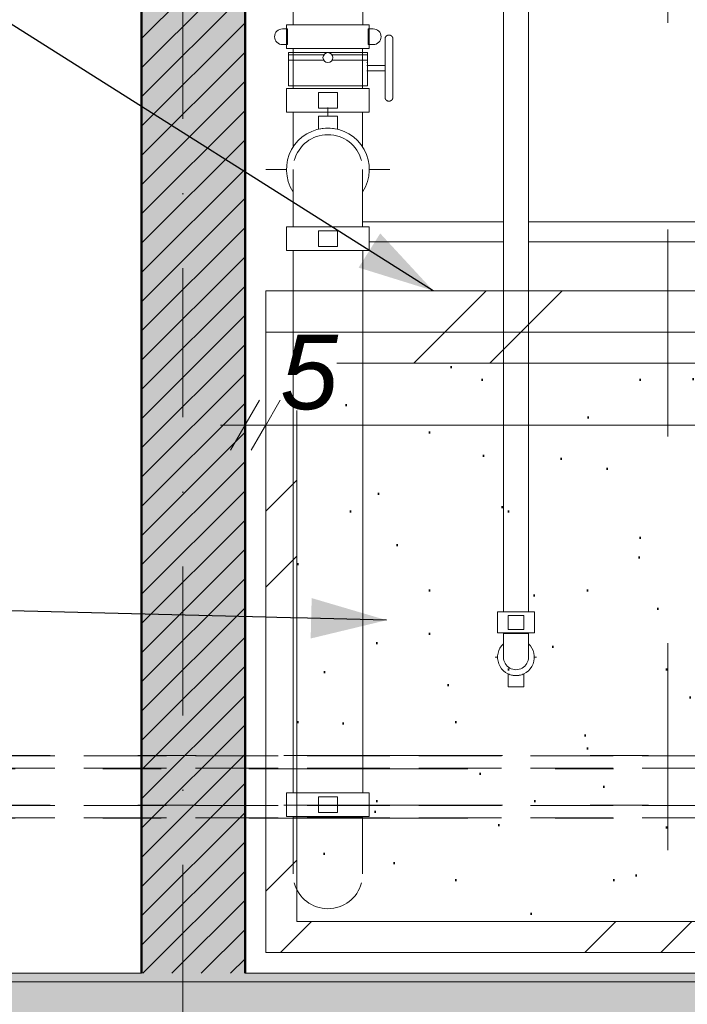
# Model space of a CAD drawing. Header units: centimetres. Extents: x -996 to 7161, y -1849 to 2591.
# Tile 5 of 49: x 1339 to 1501, y -816 to -578. Entities that reach past the tile are written whole.
import ezdxf
from ezdxf.enums import TextEntityAlignment as Align

# ---------------------------------------------------------------- set-up
doc = ezdxf.new("R2010")
doc.units = ezdxf.units.CM
doc.header["$LTSCALE"] = 0.1
doc.header["$MEASUREMENT"] = 0
for name, pattern in [('Krawędzie ukryte', [270, 200, -70]), ('Kropki i Kreski', [720, 360, -180, 0, -180]), ('Przerywana długa', [1000, 500, -500]), ('Przerywana podwójnie', [1093.611073, 529.166651, -211.666656, 141.111112, -211.666656]), ('Wipeout_Contour', [1000, 0, -1000])]:
    doc.linetypes.add(name, pattern=pattern)
for name, color, linetype in [('1_przekroje.K_IR', 7, 'Continuous'), ('2_belki.K_IR', 7, 'Continuous'), ('2_instalacje pompownia.ISTN', 7, 'Continuous'), ('2_stropy.ISTN', 7, 'Continuous'), ('2_stropy.K_IR', 7, 'Continuous'), ('2_słupy.ISTN', 7, 'Continuous'), ('2_ściany wewnętrzne.ISTN', 7, 'Continuous'), ('2_ściany zewnętrzne.ISTN', 7, 'Continuous'), ('3_lądowisko.K_IR', 7, 'Continuous'), ('3_pompownia.K_IR', 7, 'Continuous'), ('4_osie.ISTN', 7, 'Continuous'), ('5_opisy.K_IR', 7, 'Continuous'), ('5_wymiary.K_IR', 7, 'Continuous')]:
    doc.layers.add(name, color=color, linetype=linetype)
doc.styles.add('GENERATED_STYLE_1', font='txt')
doc.styles.add('GENERATED_STYLE_2', font='txt')
doc.dimstyles.new('GENERATED_STYLE__3', dxfattribs={"dimtxt": 18, "dimasz": 9.178744, "dimexe": 0.18, "dimexo": 2, "dimgap": 0.09, "dimtad": 1, "dimtih": 1, "dimtoh": 1, "dimdec": 0, "dimzin": 0, "dimdsep": 46, "dimtxsty": 'GENERATED_STYLE_2', "dimblk": 'ARROWHEAD_2', "dimblk1": 'ARROWHEAD_2', "dimblk2": 'ARROWHEAD_2', "dimcen": 0.09, "dimclrd": 1, "dimclre": 1, "dimclrt": 1, "dimadec": 1, "dimazin": 0, "dimtfac": 1, "dimtdec": 4, "dimtmove": 0, "dimatfit": 3, "dimfxl": 1, "dimtolj": 1, "dimtzin": 0, "dimarcsym": 0})
doc.dimstyles.new('GENERATED_STYLE__5', dxfattribs={"dimtxt": 0.18, "dimasz": 18.24, "dimexe": 0.18, "dimexo": 0.0625, "dimgap": 0.09, "dimtad": 0, "dimtih": 1, "dimtoh": 1, "dimdec": 4, "dimzin": 0, "dimdsep": 46, "dimcen": 0.09, "dimadec": 0, "dimazin": 0, "dimtfac": 1, "dimtdec": 4, "dimtmove": 0, "dimatfit": 3, "dimldrblk": 'ARROWHEAD_5', "dimfxl": 1, "dimtolj": 1, "dimtzin": 0, "dimarcsym": 0})

# ---------------------------------------------------------------- blocks, each defined once
blk = doc.blocks.new('Strop_3_1', base_point=(1398.7, -803.91))
at = {"color": 254, "linetype": 'Wipeout_Contour', "lineweight": 0, "ltscale": 7145.368827}
blk.add_wipeout([(1398.7, -803.91), (1858.7, -803.91), (1858.7, -643.91), (1398.7, -643.91)], dxfattribs=at).dxf.layer = '2_stropy.K_IR'
at = {"layer": '2_stropy.K_IR', "linetype": 'Continuous', "lineweight": 0, "true_color": 0x00c600}
h = blk.add_hatch(dxfattribs=at)
h.set_pattern_fill('Podwójny_szraf_1_4_0001', color=92, style=0, pattern_type=2)
h.set_pattern_definition([(45, (0, 0), (-45.962, 45.962), []), (45, (-9.19, 9.19), (-45.962, 45.962), [])])
h.paths.add_polyline_path([(1398.7, -803.91), (1858.7, -803.91), (1858.7, -643.91), (1398.7, -643.91)])
at = {"layer": '2_stropy.K_IR', "color": 7, "linetype": 'Continuous', "lineweight": 15, "flags": 128}
blk.add_lwpolyline([(1398.7, -803.91), (1858.7, -803.91), (1858.7, -643.91), (1398.7, -643.91)], close=True, dxfattribs=at)
blk = doc.blocks.new('Strop_8_1', base_point=(858.63, 1553.14))
at = {"layer": '2_stropy.ISTN', "color": 252, "linetype": 'Continuous', "lineweight": 15, "flags": 128}
blk.add_lwpolyline([(858.63, 1553.14), (858.63, -810.97), (2478.63, -810.97), (2478.63, -808.91), (3520.64, -808.91), (3522.33, 991.16), (4673.86, 991.16), (4673.86, 1553.14)], close=True, dxfattribs=at)
blk = doc.blocks.new('Strop_9_1', base_point=(1406.2, -796.41))
at = {"color": 254, "linetype": 'Wipeout_Contour', "lineweight": 0, "ltscale": 7132.620133}
blk.add_wipeout([(1406.2, -796.41), (1841.2, -796.41), (1841.2, -661.41), (1406.2, -661.41)], dxfattribs=at).dxf.layer = '3_lądowisko.K_IR'
at = {"layer": '3_lądowisko.K_IR', "linetype": 'Continuous', "lineweight": 50, "true_color": 0x9dceff}
h = blk.add_hatch(dxfattribs=at)
h.set_pattern_fill('Dywan_0001', color=151, style=0, pattern_type=2)
h.set_pattern_definition([(45, (0, 60), (-19.0919, 19.0919), [0, -18, 0, -27]), (110, (60, 60), (25.3717, 9.23454), [0, -13.2, 0, -22.8])])
h.paths.add_polyline_path([(1406.2, -796.41), (1841.2, -796.41), (1841.2, -661.41), (1406.2, -661.41)])
at = {"layer": '3_lądowisko.K_IR', "color": 7, "linetype": 'Continuous', "lineweight": 15, "flags": 128}
blk.add_lwpolyline([(1406.2, -796.41), (1841.2, -796.41), (1841.2, -661.41), (1406.2, -661.41)], close=True, dxfattribs=at)
blk = doc.blocks.new('Ściana_5_1', base_point=(848.63, -808.91))
at = {"layer": '2_ściany zewnętrzne.ISTN', "linetype": 'Continuous', "lineweight": 0}
for points in [[(858.63, -848.91), (1358.63, -848.91), (1358.63, -808.91), (858.63, -808.91)], [(1398.63, -848.91), (1898.63, -848.91), (1898.63, -808.91), (1398.63, -808.91)]]:
    blk.add_hatch(color=252, dxfattribs=at).paths.add_polyline_path(points)
at = {"layer": '2_ściany zewnętrzne.ISTN', "color": 252, "linetype": 'Continuous', "lineweight": 0, "flags": 128}
for points in [[(1358.63, -808.91), (858.63, -808.91)], [(1898.63, -808.91), (1398.63, -808.91)]]:
    blk.add_lwpolyline(points, dxfattribs=at)
blk = doc.blocks.new('Ściana_12_1', base_point=(1393.7, -813.15))
at = {"layer": '2_ściany wewnętrzne.ISTN', "linetype": 'Continuous', "lineweight": 0, "true_color": 0xffaaaa}
blk.add_hatch(color=21, dxfattribs=at).paths.add_polyline_path([(1368.7, -248.91), (1368.7, -808.91), (1393.7, -808.91), (1393.7, -248.91)])
h = blk.add_hatch(dxfattribs=at)
h.set_pattern_fill('Bloczki_ceramiczne_0001', color=21, style=0, pattern_type=2)
h.set_pattern_definition([(45, (0, 0), (-3.535534, 3.535534), [])])
h.paths.add_polyline_path([(1368.7, -248.91), (1368.7, -808.91), (1393.7, -808.91), (1393.7, -248.91)])
at = {"layer": '2_ściany wewnętrzne.ISTN', "color": 8, "linetype": 'Continuous', "lineweight": 50, "flags": 128}
for points in [[(1368.7, -248.91), (1368.7, -808.91)], [(1393.7, -808.91), (1393.7, -248.91)]]:
    blk.add_lwpolyline(points, dxfattribs=at)
blk = doc.blocks.new('Słup_16_1', base_point=(1378.63, -828.91))
at = {"layer": '2_słupy.ISTN', "linetype": 'Continuous', "lineweight": 0}
for points in [[(1358.63, -848.91), (1398.63, -848.91), (1398.63, -808.91), (1393.7, -808.91), (1393.7, -813.15), (1368.7, -813.15), (1368.7, -808.91), (1358.63, -808.91)], [(1368.7, -813.15), (1393.7, -813.15), (1393.7, -808.91), (1368.7, -808.91)]]:
    blk.add_hatch(color=252, dxfattribs=at).paths.add_polyline_path(points)
at = {"layer": '2_słupy.ISTN', "color": 252, "linetype": 'Continuous', "lineweight": 0, "flags": 128}
for points in [[(1368.7, -808.91), (1358.63, -808.91)], [(1398.63, -808.91), (1393.7, -808.91)], [(1358.63, -848.91), (1398.63, -848.91)]]:
    blk.add_lwpolyline(points, dxfattribs=at)
blk = doc.blocks.new('Standardowy znacznik osi[10]_1', base_point=(1378.63, -1423.37))
at = {"layer": '4_osie.ISTN', "color": 252, "linetype": 'Kropki i Kreski', "lineweight": 0}
blk.add_line((1378.63, -1323.37), (1378.63, 2396.64), dxfattribs=at)
at = {"layer": '4_osie.ISTN', "color": 252, "lineweight": 0, "style": 'GENERATED_STYLE_1'}
for tag, p in [('AC_MarkerText_1_1', (1378.63, 2538.64)), ('AC_MarkerText_1_0', (1378.63, -1461.36))]:
    blk.add_attdef(tag, text='', height=35, rotation=360, dxfattribs=at).set_placement(p, align=Align.MIDDLE_CENTER)
blk = doc.blocks.new('Rura 22[14]_1', base_point=(2103.7, -757.85))
at = {"layer": '2_instalacje pompownia.ISTN', "color": 252, "linetype": 'Przerywana podwójnie', "lineweight": 15}
for p, q in [((1293.7, -756.25), (2103.7, -756.25)), ((2103.7, -759.45), (1293.7, -759.45))]:
    blk.add_line(p, q, dxfattribs=at)
at = {"layer": '2_instalacje pompownia.ISTN', "color": 252, "linetype": 'Krawędzie ukryte', "lineweight": 15}
for p, q in [((2103.7, -756.35), (1293.7, -756.35)), ((2103.7, -759.35), (1293.7, -759.35))]:
    blk.add_line(p, q, dxfattribs=at)
blk = doc.blocks.new('Rura 22[15]_1', base_point=(2103.7, -769.85))
at = {"layer": '2_instalacje pompownia.ISTN', "color": 252, "linetype": 'Przerywana podwójnie', "lineweight": 15}
for p, q in [((1293.7, -768.25), (2103.7, -768.25)), ((2103.7, -771.45), (1293.7, -771.45))]:
    blk.add_line(p, q, dxfattribs=at)
at = {"layer": '2_instalacje pompownia.ISTN', "color": 252, "linetype": 'Krawędzie ukryte', "lineweight": 15}
for p, q in [((2103.7, -768.35), (1293.7, -768.35)), ((2103.7, -771.35), (1293.7, -771.35))]:
    blk.add_line(p, q, dxfattribs=at)
blk = doc.blocks.new('*D253')
at = {"layer": '5_wymiary.K_IR', "color": 1, "linetype": 'Continuous', "lineweight": 0}
for p, q in [((1393.7, -519.94), (1393.7, -501.83)), ((2003.7, -519.94), (2003.7, -501.83)), ((1397.18, -504.84), (1390.21, -516.92)), ((2000.21, -516.92), (2007.18, -504.84)), ((1387.79, -510.88), (1393.7, -510.88)), ((1393.7, -510.88), (2003.7, -510.88)), ((2003.7, -510.88), (2009.6, -510.88))]:
    blk.add_line(p, q, dxfattribs=at)
at = {"color": 254, "linetype": 'Wipeout_Contour', "lineweight": 0, "ltscale": 7081.214828}
blk.add_wipeout([(1678.21, -507.28), (1719.19, -507.28), (1719.19, -489.28), (1678.21, -489.28)], dxfattribs=at).dxf.layer = '5_wymiary.K_IR'
at = {"layer": '5_wymiary.K_IR', "color": 1, "lineweight": 0, "insert": (1678.21, -507.28), "char_height": 18, "attachment_point": 7, "style": 'GENERATED_STYLE_2'}
blk.add_mtext('\\A1;{\\pql;\\fArial|b0|i1|c238|p38;610}', dxfattribs=at)
blk = doc.blocks.new('ARROWHEAD_2')
at = {"color": 0, "linetype": 'Continuous', "lineweight": 0}
for p, q in [((-0.378, -0.655), (0.378, 0.655)), ((0, 0), (-1, 0))]:
    blk.add_line(p, q, dxfattribs=at)
blk = doc.blocks.new('*D262')
at = {"layer": '5_wymiary.K_IR', "color": 1, "linetype": 'Continuous', "lineweight": 0}
for p, q in [((1858.7, -667.35), (1858.7, -685.47)), ((1402.18, -670.37), (1395.21, -682.45)), ((1855.21, -682.45), (1862.18, -670.37)), ((1858.7, -676.41), (1398.7, -676.41)), ((2003.7, -676.41), (1858.7, -676.41))]:
    blk.add_line(p, q, dxfattribs=at)
at = {"color": 254, "linetype": 'Wipeout_Contour', "lineweight": 0, "ltscale": 7060.57087}
blk.add_wipeout([(1615.04, -672.81), (1656.02, -672.81), (1656.02, -654.81), (1615.04, -654.81)], dxfattribs=at).dxf.layer = '5_wymiary.K_IR'
at = {"layer": '5_wymiary.K_IR', "color": 1, "lineweight": 0, "insert": (1615.04, -672.81), "char_height": 18, "attachment_point": 7, "style": 'GENERATED_STYLE_2'}
blk.add_mtext('\\A1;{\\pql;\\fArial|b0|i1|c238|p38;460}', dxfattribs=at)
at = {"color": 254, "linetype": 'Wipeout_Contour', "lineweight": 0, "ltscale": 6230.315163}
blk.add_wipeout([(1402.19, -672.81), (1415.85, -672.81), (1415.85, -654.81), (1402.19, -654.81)], dxfattribs=at).dxf.layer = '5_wymiary.K_IR'
at = {"layer": '5_wymiary.K_IR', "color": 1, "lineweight": 0, "insert": (1402.19, -672.81), "char_height": 18, "attachment_point": 7, "style": 'GENERATED_STYLE_2'}
blk.add_mtext('\\A1;{\\pql;\\fArial|b0|i1|c238|p38;5}', dxfattribs=at)
blk = doc.blocks.new('*D263')
at = {"layer": '5_wymiary.K_IR', "color": 1, "linetype": 'Continuous', "lineweight": 0}
for p, q in [((1393.7, -667.35), (1393.7, -685.47)), ((1398.7, -667.35), (1398.7, -685.47)), ((1390.21, -682.45), (1397.18, -670.37)), ((1402.18, -670.37), (1395.21, -682.45)), ((1393.7, -676.41), (1387.79, -676.41)), ((1398.7, -676.41), (1393.7, -676.41)), ((1858.7, -676.41), (1398.7, -676.41))]:
    blk.add_line(p, q, dxfattribs=at)
blk = doc.blocks.new('ARROWHEAD_5')
at = {"linetype": 'Continuous', "lineweight": 0}
blk.add_hatch(color=0, dxfattribs=at).paths.add_polyline_path([(-1, 0.2679), (0, 0), (-1, -0.2679)])
at = {"color": 0, "linetype": 'Continuous', "lineweight": 0}
blk.add_line((0, 0), (-1, 0), dxfattribs=at)
blk = doc.blocks.new('Płaszczyzna odcinająca_1_1', base_point=(1495.89, 2185.89))
at = {"layer": '1_przekroje.K_IR', "color": 7, "linetype": 'Przerywana długa', "lineweight": 15}
blk.add_line((1495.89, 2170.89), (1495.89, -1087.99), dxfattribs=at)
blk = doc.blocks.new('Wymiary_4', base_point=(2003.7, -676.41))
at = {"layer": '5_wymiary.K_IR', "color": 1, "linetype": 'Continuous', "lineweight": 0}
dim = blk.add_linear_dim(base=(1398.7, -676.41), p1=(1858.7, -643.91), p2=(1398.7, -643.91), angle=180, dimstyle='GENERATED_STYLE__3', dxfattribs=at)
dim.commit()
dim.dimension.update_dxf_attribs({"geometry": '*D262', "text_midpoint": (1635.62, -663.81), "dimtype": 160})
dim = blk.add_linear_dim(base=(1393.7, -676.41), p1=(1398.7, -643.91), p2=(1393.7, -673.91), angle=180, dimstyle='GENERATED_STYLE__3', dxfattribs=at)
dim.commit()
dim.dimension.update_dxf_attribs({"geometry": '*D263', "text_midpoint": (1409.05, -663.81), "dimtype": 160})

msp = doc.modelspace()

# ---------------------------------------------------------------- block references
at = {"layer": '2_stropy.K_IR', "color": 7, "linetype": 'Continuous', "lineweight": 15}
msp.add_blockref('Strop_3_1', (1398.7, -803.91), dxfattribs=at)
at = {"layer": '2_słupy.ISTN', "color": 252, "lineweight": 0}
msp.add_blockref('Słup_16_1', (1378.63, -828.91), dxfattribs=at)
at = {"layer": '2_ściany wewnętrzne.ISTN', "color": 8, "lineweight": 50}
msp.add_blockref('Ściana_12_1', (1393.7, -813.15), dxfattribs=at)
at = {"layer": '2_ściany zewnętrzne.ISTN', "color": 252, "lineweight": 0}
msp.add_blockref('Ściana_5_1', (848.63, -808.91), dxfattribs=at)

# ---------------------------------------------------------------- next in the draw order: block references
at = {"layer": '2_stropy.ISTN', "color": 252, "linetype": 'Continuous', "lineweight": 0}
msp.add_blockref('Strop_8_1', (858.63, 1553.14), dxfattribs=at)

# ---------------------------------------------------------------- next in the draw order: block references
at = {"layer": '3_lądowisko.K_IR', "color": 7, "linetype": 'Continuous', "lineweight": 15}
msp.add_blockref('Strop_9_1', (1406.2, -796.41), dxfattribs=at)

# ---------------------------------------------------------------- next in the draw order: linework, layer by layer
at = {"layer": '2_belki.K_IR', "color": 7, "linetype": 'Continuous', "lineweight": 15}
msp.add_lwpolyline([(1398.7, -803.91), (1848.7, -803.91), (1848.7, -653.91), (1398.7, -653.91)], close=True, dxfattribs=at)

# ---------------------------------------------------------------- next in the draw order: block references
at = {"layer": '2_instalacje pompownia.ISTN', "color": 252, "linetype": 'Przerywana podwójnie', "lineweight": 0}
for name, p in [('Rura 22[14]_1', (2103.7, -757.85)), ('Rura 22[15]_1', (2103.7, -769.85))]:
    msp.add_blockref(name, p, dxfattribs=at)
at = {"layer": '4_osie.ISTN', "color": 252, "linetype": 'Continuous', "lineweight": 0}
msp.add_blockref('Standardowy znacznik osi[10]_1', (1378.63, -1423.37), dxfattribs=at)

# ---------------------------------------------------------------- next in the draw order: dimensions: what is measured, and where the dimension line sits
at = {"layer": '5_wymiary.K_IR', "color": 1, "linetype": 'Continuous', "lineweight": 0}
dim = msp.add_linear_dim(base=(2003.7, -510.88), p1=(1393.7, -813.15), p2=(2003.7, -808.91), angle=0, dimstyle='GENERATED_STYLE__3', dxfattribs=at)
dim.commit()
dim.dimension.update_dxf_attribs({"geometry": '*D253', "text_midpoint": (1698.79, -498.28), "dimtype": 160})

# ---------------------------------------------------------------- next in the draw order: linework, layer by layer
at = {"layer": '3_pompownia.K_IR', "color": 7, "linetype": 'Continuous', "lineweight": 0}
for p, q in [((1454.75, -721.56), (1454.75, -726.64)), ((1459.2, -721.56), (1454.75, -721.56)), ((1461.1, -722.4), (1457.29, -722.4)), ((1457.29, -722.4), (1457.29, -725.79)), ((1463.64, -721.56), (1459.2, -721.56)), ((1461.1, -725.79), (1461.1, -722.4)), ((1463.64, -726.64), (1463.64, -721.56)), ((1457.29, -725.79), (1461.1, -725.79)), ((1454.75, -726.64), (1459.2, -726.64)), ((1456.18, -726.64), (1456.18, -726.76)), ((1456.18, -726.76), (1459.2, -726.76)), ((1459.2, -726.76), (1456.18, -726.76)), ((1459.2, -726.64), (1463.64, -726.64)), ((1459.2, -726.76), (1462.21, -726.76)), ((1462.21, -726.76), (1459.2, -726.76)), ((1462.21, -726.76), (1462.21, -726.64)), ((1454.2, -732.5), (1454.75, -732.5)), ((1463.64, -732.5), (1464.2, -732.5)), ((1457.29, -737.96), (1457.29, -736.52)), ((1461.1, -736.52), (1461.1, -737.96)), ((1457.29, -737.96), (1457.29, -739.65)), ((1457.29, -739.65), (1461.1, -739.65)), ((1461.1, -739.65), (1461.1, -737.96)), ((1403.72, -765.32), (1403.72, -771.03)), ((1413.73, -765.32), (1403.72, -765.32)), ((1416.02, -766.27), (1411.44, -766.27)), ((1411.44, -766.27), (1411.44, -770.08)), ((1423.74, -765.32), (1413.73, -765.32)), ((1416.02, -770.08), (1416.02, -766.27)), ((1423.74, -771.03), (1423.74, -765.32)), ((1403.72, -771.03), (1413.73, -771.03)), ((1405.32, -771.06), (1413.73, -771.06)), ((1413.73, -771.06), (1405.32, -771.06)), ((1411.44, -770.08), (1416.02, -770.08)), ((1413.73, -771.03), (1423.74, -771.03)), ((1413.73, -771.06), (1422.14, -771.06)), ((1422.14, -771.06), (1413.73, -771.06))]:
    msp.add_line(p, q, dxfattribs=at)
at = {"layer": '3_pompownia.K_IR', "color": 7, "linetype": 'Continuous', "lineweight": 0, "flags": 128}
for points in [[(1456.18, -726.76), (1456.18, -726.99), (1456.18, -727.22), (1456.18, -727.45), (1456.18, -727.68), (1456.18, -727.9), (1456.18, -728.13), (1456.18, -728.35), (1456.18, -728.57), (1456.18, -728.79), (1456.18, -729), (1456.18, -729.21), (1456.18, -729.41), (1456.18, -729.62), (1456.18, -729.81), (1456.18, -730), (1456.18, -730.19), (1456.18, -730.37), (1456.18, -730.55), (1456.18, -730.72), (1456.18, -730.88), (1456.18, -731.04), (1456.18, -731.19), (1456.18, -731.33), (1456.18, -731.47), (1456.18, -731.59), (1456.18, -731.71), (1456.18, -731.83), (1456.18, -731.93), (1456.18, -732.03), (1456.18, -732.11), (1456.18, -732.19), (1456.18, -732.26), (1456.18, -732.32), (1456.18, -732.38), (1456.18, -732.42), (1456.18, -732.45), (1456.18, -732.48), (1456.18, -732.5), (1456.18, -732.5)], [(1462.21, -732.5), (1462.21, -732.5), (1462.21, -732.49), (1462.21, -732.46), (1462.21, -732.43), (1462.21, -732.39), (1462.21, -732.34), (1462.21, -732.28), (1462.21, -732.21), (1462.21, -732.14), (1462.21, -732.05), (1462.21, -731.96), (1462.21, -731.86), (1462.21, -731.75), (1462.21, -731.63), (1462.21, -731.5), (1462.21, -731.37), (1462.21, -731.23), (1462.21, -731.08), (1462.21, -730.92), (1462.21, -730.76), (1462.21, -730.59), (1462.21, -730.42), (1462.21, -730.24), (1462.21, -730.06), (1462.21, -729.86), (1462.21, -729.67), (1462.21, -729.47), (1462.21, -729.26), (1462.21, -729.06), (1462.21, -728.84), (1462.21, -728.63), (1462.21, -728.41), (1462.21, -728.19), (1462.21, -727.96), (1462.21, -727.74), (1462.21, -727.51), (1462.21, -727.28), (1462.21, -727.05), (1462.21, -726.83), (1462.21, -726.76)], [(1405.32, -771.06), (1405.32, -771.61), (1405.32, -772.17), (1405.32, -772.72), (1405.32, -773.27), (1405.32, -773.81), (1405.32, -774.35), (1405.32, -774.89), (1405.32, -775.41), (1405.32, -775.94), (1405.32, -776.45), (1405.32, -776.96), (1405.32, -777.45), (1405.32, -777.94), (1405.32, -778.41), (1405.32, -778.88), (1405.32, -779.33), (1405.32, -779.76), (1405.32, -780.19), (1405.32, -780.6), (1405.32, -780.99), (1405.32, -781.37), (1405.32, -781.73), (1405.32, -782.07), (1405.32, -782.4), (1405.32, -782.71), (1405.32, -783), (1405.32, -783.27), (1405.32, -783.52), (1405.32, -783.75), (1405.32, -783.96), (1405.32, -784.15), (1405.32, -784.32), (1405.32, -784.47), (1405.32, -784.6), (1405.32, -784.7), (1405.32, -784.78), (1405.32, -784.85), (1405.32, -784.89), (1405.32, -784.9)], [(1422.14, -784.9), (1422.14, -784.89), (1422.14, -784.86), (1422.14, -784.8), (1422.14, -784.73), (1422.14, -784.63), (1422.14, -784.51), (1422.14, -784.36), (1422.14, -784.2), (1422.14, -784.02), (1422.14, -783.81), (1422.14, -783.58), (1422.14, -783.34), (1422.14, -783.07), (1422.14, -782.79), (1422.14, -782.49), (1422.14, -782.16), (1422.14, -781.82), (1422.14, -781.47), (1422.14, -781.09), (1422.14, -780.7), (1422.14, -780.3), (1422.14, -779.88), (1422.14, -779.45), (1422.14, -779), (1422.14, -778.54), (1422.14, -778.07), (1422.14, -777.58), (1422.14, -777.09), (1422.14, -776.59), (1422.14, -776.08), (1422.14, -775.56), (1422.14, -775.03), (1422.14, -774.5), (1422.14, -773.96), (1422.14, -773.41), (1422.14, -772.87), (1422.14, -772.32), (1422.14, -771.76), (1422.14, -771.21), (1422.14, -771.06)]]:
    msp.add_lwpolyline(points, dxfattribs=at)
at = {"layer": '3_pompownia.K_IR', "color": 7, "linetype": 'Continuous', "lineweight": 0}
for centre, radius, start, end in [((1459.2, -732.5), 4.45, 132.9333, 270), ((1459.2, -732.5), 4.44, 270, 47.0667), ((1459.2, -732.5), 3.02, 180, 209.0892), ((1459.2, -732.5), 3.02, 180, 209.0892), ((1459.2, -732.5), 3.02, 330.9108, 0), ((1459.2, -732.5), 3.02, 330.9108, 0), ((1459.2, -732.5), 3.02, 210, 270), ((1459.2, -732.5), 3.02, 210, 270), ((1459.2, -732.5), 3.02, 270, 330), ((1459.2, -732.5), 3.02, 270, 330), ((1459.2, -732.5), 4.45, 244.6231, 251.5481), ((1459.2, -732.5), 4.44, 256.0314, 270), ((1459.2, -732.5), 4.45, 270, 283.9686), ((1459.2, -732.5), 4.45, 288.4519, 295.3769), ((1413.73, -784.9), 8.41, 195, 270), ((1413.73, -784.9), 8.41, 195, 270), ((1413.73, -784.9), 8.41, 270, 345), ((1413.73, -784.9), 8.41, 270, 345)]:
    msp.add_arc(centre, radius, start, end, dxfattribs=at)

# ---------------------------------------------------------------- next in the draw order: block references
at = {"layer": '5_wymiary.K_IR', "color": 1, "linetype": 'Continuous', "lineweight": 0}
msp.add_blockref('Wymiary_4', (2003.7, -676.41), dxfattribs=at)

# ---------------------------------------------------------------- next in the draw order: leaders
at = {"layer": '5_opisy.K_IR', "color": 7, "linetype": 'Continuous', "lineweight": 0, "annotation_type": 0, "has_hookline": 1, "hookline_direction": 1, "text_width": 310.64}
msp.add_leader([(1427.93, -723.55), (1193.88, -717.68)], dimstyle='GENERATED_STYLE__5', dxfattribs=at)

# ---------------------------------------------------------------- next in the draw order: linework, layer by layer
at = {"layer": '3_pompownia.K_IR', "color": 7, "linetype": 'Continuous', "lineweight": 0}
for p, q in [((1456.18, -309.45), (1456.18, -721.56)), ((1462.21, -721.56), (1462.21, -309.45)), ((1405.32, -549.91), (1405.32, -579.63)), ((1422.15, -579.63), (1422.15, -549.91)), ((1403.99, -580.59), (1402.77, -580.59)), ((1403.72, -579.63), (1403.72, -585.35)), ((1403.72, -579.63), (1423.74, -579.63)), ((1403.99, -584.4), (1403.99, -580.59)), ((1424.69, -580.59), (1423.47, -580.59)), ((1423.47, -580.59), (1423.47, -584.4)), ((1423.74, -585.35), (1423.74, -579.63)), ((1402.77, -584.4), (1403.99, -584.4)), ((1423.74, -585.35), (1403.72, -585.35)), ((1405.32, -585.35), (1405.32, -595)), ((1422.14, -595), (1422.14, -585.35)), ((1423.47, -584.4), (1424.69, -584.4)), ((1404.18, -586.26), (1404.18, -586.9)), ((1404.18, -586.26), (1413.73, -586.26)), ((1404.32, -586.34), (1404.18, -586.34)), ((1404.18, -588.72), (1404.18, -586.34)), ((1404.32, -586.9), (1412.71, -586.9)), ((1413.73, -586.26), (1423.28, -586.26)), ((1414.75, -586.9), (1423.14, -586.9)), ((1423.28, -586.34), (1423.14, -586.34)), ((1423.28, -586.9), (1423.28, -586.26)), ((1423.28, -586.34), (1423.28, -588.72)), ((1404.18, -588.17), (1404.18, -594.39)), ((1404.18, -588.72), (1404.32, -588.72)), ((1404.32, -588.17), (1412.71, -588.17)), ((1414.74, -588.17), (1423.14, -588.17)), ((1423.14, -588.72), (1423.28, -588.72)), ((1427.55, -589.43), (1423.14, -589.43)), ((1423.28, -594.39), (1423.28, -588.17)), ((1423.14, -590.72), (1427.55, -590.72)), ((1403.72, -595), (1403.72, -600.72)), ((1413.73, -595), (1403.72, -595)), ((1404.18, -594.39), (1413.73, -594.39)), ((1413.73, -594.39), (1423.28, -594.39)), ((1423.74, -595), (1413.73, -595)), ((1423.74, -600.72), (1423.74, -595)), ((1416.02, -595.95), (1411.44, -595.95)), ((1411.44, -595.95), (1411.44, -599.76)), ((1416.02, -599.76), (1416.02, -595.95)), ((1411.44, -599.76), (1416.02, -599.76)), ((1413.73, -601.72), (1413.73, -599.58)), ((1403.72, -600.72), (1413.73, -600.72)), ((1405.32, -600.74), (1413.73, -600.74)), ((1413.73, -600.74), (1405.32, -600.74)), ((1416.02, -601.72), (1411.44, -601.72)), ((1411.44, -601.72), (1411.44, -603.62)), ((1413.73, -600.72), (1423.74, -600.72)), ((1413.73, -600.74), (1422.14, -600.74)), ((1422.14, -600.74), (1413.73, -600.74)), ((1416.02, -603.62), (1416.02, -601.72)), ((1411.44, -604.84), (1411.44, -603.62)), ((1416.02, -603.62), (1416.02, -604.84)), ((1398.73, -614.58), (1403.72, -614.58)), ((1423.74, -614.58), (1428.73, -614.58)), ((1413.73, -628.43), (1405.32, -628.43)), ((1405.32, -628.43), (1413.73, -628.43)), ((1422.14, -628.43), (1413.73, -628.43)), ((1413.73, -628.43), (1422.14, -628.43)), ((1456.18, -627.25), (1422.14, -627.25)), ((1585.78, -627.25), (1462.21, -627.25)), ((1403.72, -628.45), (1403.72, -634.17)), ((1413.73, -628.45), (1403.72, -628.45)), ((1416.02, -629.41), (1411.44, -629.41)), ((1411.44, -629.41), (1411.44, -633.22)), ((1423.74, -628.45), (1413.73, -628.45)), ((1416.02, -633.22), (1416.02, -629.41)), ((1423.74, -634.17), (1423.74, -628.45)), ((1423.74, -632.08), (1456.18, -632.08)), ((1462.21, -632.08), (1585.78, -632.08)), ((1403.72, -634.17), (1413.73, -634.17)), ((1405.32, -634.17), (1405.32, -765.32)), ((1411.44, -633.22), (1416.02, -633.22)), ((1413.73, -634.17), (1423.74, -634.17)), ((1422.15, -765.32), (1422.15, -634.17))]:
    msp.add_line(p, q, dxfattribs=at)
at = {"layer": '3_pompownia.K_IR', "color": 7, "linetype": 'Continuous', "lineweight": 0, "flags": 128}
for points in [[(1427.55, -583.03), (1427.55, -582.99), (1427.55, -582.95), (1427.55, -582.91), (1427.56, -582.87), (1427.57, -582.84), (1427.58, -582.8), (1427.58, -582.76), (1427.6, -582.73), (1427.61, -582.69), (1427.62, -582.65), (1427.64, -582.62), (1427.66, -582.59), (1427.67, -582.55), (1427.69, -582.52), (1427.71, -582.49), (1427.74, -582.46), (1427.76, -582.43), (1427.78, -582.4), (1427.81, -582.37), (1427.84, -582.34), (1427.86, -582.32), (1427.89, -582.29), (1427.92, -582.27), (1427.95, -582.25), (1427.99, -582.22), (1428.02, -582.2), (1428.05, -582.19), (1428.09, -582.17), (1428.12, -582.15), (1428.16, -582.14), (1428.19, -582.12), (1428.23, -582.11), (1428.26, -582.1), (1428.3, -582.09), (1428.34, -582.09), (1428.38, -582.08), (1428.41, -582.08), (1428.45, -582.07), (1428.49, -582.07), (1428.53, -582.07), (1428.57, -582.08), (1428.6, -582.08), (1428.64, -582.08), (1428.68, -582.09), (1428.72, -582.1), (1428.75, -582.11), (1428.79, -582.12), (1428.83, -582.13), (1428.86, -582.14), (1428.9, -582.16), (1428.93, -582.18), (1428.96, -582.19), (1429, -582.21), (1429.03, -582.23), (1429.06, -582.26), (1429.09, -582.28), (1429.12, -582.3), (1429.15, -582.33), (1429.18, -582.35), (1429.2, -582.38), (1429.23, -582.41), (1429.25, -582.44), (1429.27, -582.47), (1429.3, -582.5), (1429.32, -582.53), (1429.34, -582.57), (1429.35, -582.6), (1429.37, -582.64), (1429.38, -582.67), (1429.4, -582.71), (1429.41, -582.74), (1429.42, -582.78), (1429.43, -582.82), (1429.44, -582.85), (1429.44, -582.89), (1429.45, -582.93), (1429.45, -582.97), (1429.45, -583), (1429.45, -583.03)], [(1427.55, -583.03), (1427.55, -583.03), (1427.55, -583.05), (1427.55, -583.08), (1427.55, -583.12), (1427.55, -583.17), (1427.55, -583.23), (1427.55, -583.3), (1427.55, -583.38), (1427.55, -583.48), (1427.55, -583.58), (1427.55, -583.7), (1427.55, -583.82), (1427.55, -583.96), (1427.55, -584.1), (1427.55, -584.26), (1427.55, -584.42), (1427.55, -584.59), (1427.55, -584.77), (1427.55, -584.96), (1427.55, -585.16), (1427.55, -585.37), (1427.55, -585.58), (1427.55, -585.8), (1427.55, -586.03), (1427.55, -586.27), (1427.55, -586.51), (1427.55, -586.75), (1427.55, -587), (1427.55, -587.26), (1427.55, -587.52), (1427.55, -587.78), (1427.55, -588.05), (1427.55, -588.32), (1427.55, -588.6), (1427.55, -588.88), (1427.55, -589.15), (1427.55, -589.43), (1427.55, -589.72), (1427.55, -590), (1427.55, -590.07)], [(1427.55, -588.8), (1427.55, -588.67), (1427.55, -588.4), (1427.55, -588.13), (1427.55, -587.86), (1427.55, -587.59), (1427.55, -587.33), (1427.55, -587.07), (1427.55, -586.82), (1427.55, -586.57), (1427.55, -586.33), (1427.55, -586.09), (1427.55, -585.86), (1427.55, -585.64), (1427.55, -585.43), (1427.55, -585.22), (1427.55, -585.02), (1427.55, -584.83), (1427.55, -584.64), (1427.55, -584.47), (1427.55, -584.3), (1427.55, -584.14), (1427.55, -584), (1427.55, -583.86), (1427.55, -583.73), (1427.55, -583.61), (1427.55, -583.5), (1427.55, -583.41), (1427.55, -583.32), (1427.55, -583.25), (1427.55, -583.18), (1427.55, -583.13), (1427.55, -583.09), (1427.55, -583.05), (1427.55, -583.03), (1427.55, -583.03)], [(1429.45, -583.03), (1429.45, -583.03), (1429.45, -583.05), (1429.45, -583.08), (1429.45, -583.12), (1429.45, -583.17), (1429.45, -583.23), (1429.45, -583.3), (1429.45, -583.38), (1429.45, -583.48), (1429.45, -583.58), (1429.45, -583.7), (1429.45, -583.82), (1429.45, -583.96), (1429.45, -584.1), (1429.45, -584.26), (1429.45, -584.42), (1429.45, -584.59), (1429.45, -584.77), (1429.45, -584.96), (1429.45, -585.16), (1429.45, -585.37), (1429.45, -585.58), (1429.45, -585.8), (1429.45, -586.03), (1429.45, -586.27), (1429.45, -586.51), (1429.45, -586.75), (1429.45, -587), (1429.45, -587.26), (1429.45, -587.52), (1429.45, -587.78), (1429.45, -588.05), (1429.45, -588.32), (1429.45, -588.6), (1429.45, -588.8)], [(1429.45, -590.07), (1429.45, -589.79), (1429.45, -589.51), (1429.45, -589.23), (1429.45, -588.95), (1429.45, -588.67), (1429.45, -588.4), (1429.45, -588.13), (1429.45, -587.86), (1429.45, -587.59), (1429.45, -587.33), (1429.45, -587.07), (1429.45, -586.82), (1429.45, -586.57), (1429.45, -586.33), (1429.45, -586.09), (1429.45, -585.86), (1429.45, -585.64), (1429.45, -585.43), (1429.45, -585.22), (1429.45, -585.02), (1429.45, -584.83), (1429.45, -584.64), (1429.45, -584.47), (1429.45, -584.3), (1429.45, -584.14), (1429.45, -584), (1429.45, -583.86), (1429.45, -583.73), (1429.45, -583.61), (1429.45, -583.5), (1429.45, -583.41), (1429.45, -583.32), (1429.45, -583.25), (1429.45, -583.18), (1429.45, -583.13), (1429.45, -583.09), (1429.45, -583.05), (1429.45, -583.03), (1429.45, -583.03)], [(1427.55, -590.07), (1427.55, -590.36), (1427.55, -590.64), (1427.55, -590.92), (1427.55, -591.2), (1427.55, -591.47), (1427.55, -591.75), (1427.55, -592.02), (1427.55, -592.29), (1427.55, -592.56), (1427.55, -592.82), (1427.55, -593.08), (1427.55, -593.33), (1427.55, -593.58), (1427.55, -593.82), (1427.55, -594.05), (1427.55, -594.28), (1427.55, -594.51), (1427.55, -594.72), (1427.55, -594.93), (1427.55, -595.13), (1427.55, -595.32), (1427.55, -595.51), (1427.55, -595.68), (1427.55, -595.85), (1427.55, -596), (1427.55, -596.15), (1427.55, -596.29), (1427.55, -596.42), (1427.55, -596.54), (1427.55, -596.64), (1427.55, -596.74), (1427.55, -596.83), (1427.55, -596.9), (1427.55, -596.97), (1427.55, -597.02), (1427.55, -597.06), (1427.55, -597.09), (1427.55, -597.11), (1427.55, -597.12)], [(1429.45, -597.12), (1429.45, -597.12), (1429.45, -597.1), (1429.45, -597.07), (1429.45, -597.03), (1429.45, -596.98), (1429.45, -596.92), (1429.45, -596.85), (1429.45, -596.76), (1429.45, -596.67), (1429.45, -596.57), (1429.45, -596.45), (1429.45, -596.33), (1429.45, -596.19), (1429.45, -596.05), (1429.45, -595.89), (1429.45, -595.73), (1429.45, -595.55), (1429.45, -595.37), (1429.45, -595.18), (1429.45, -594.98), (1429.45, -594.78), (1429.45, -594.56), (1429.45, -594.34), (1429.45, -594.12), (1429.45, -593.88), (1429.45, -593.64), (1429.45, -593.4), (1429.45, -593.14), (1429.45, -592.89), (1429.45, -592.63), (1429.45, -592.36), (1429.45, -592.09), (1429.45, -591.82), (1429.45, -591.55), (1429.45, -591.27), (1429.45, -590.99), (1429.45, -590.71), (1429.45, -590.43), (1429.45, -590.15), (1429.45, -590.07)], [(1427.55, -597.12), (1427.55, -597.12), (1427.55, -597.1), (1427.55, -597.07), (1427.55, -597.03), (1427.55, -596.98), (1427.55, -596.92), (1427.55, -596.85), (1427.55, -596.76), (1427.55, -596.67), (1427.55, -596.57), (1427.55, -596.45), (1427.55, -596.33), (1427.55, -596.19), (1427.55, -596.05), (1427.55, -595.89), (1427.55, -595.73), (1427.55, -595.55), (1427.55, -595.37), (1427.55, -595.18), (1427.55, -594.98), (1427.55, -594.78), (1427.55, -594.56), (1427.55, -594.34), (1427.55, -594.12), (1427.55, -593.88), (1427.55, -593.64), (1427.55, -593.4), (1427.55, -593.14), (1427.55, -592.89), (1427.55, -592.63), (1427.55, -592.36), (1427.55, -592.09), (1427.55, -591.82), (1427.55, -591.55), (1427.55, -591.34)], [(1429.45, -591.34), (1429.45, -591.47), (1429.45, -591.75), (1429.45, -592.02), (1429.45, -592.29), (1429.45, -592.56), (1429.45, -592.82), (1429.45, -593.08), (1429.45, -593.33), (1429.45, -593.58), (1429.45, -593.82), (1429.45, -594.05), (1429.45, -594.28), (1429.45, -594.51), (1429.45, -594.72), (1429.45, -594.93), (1429.45, -595.13), (1429.45, -595.32), (1429.45, -595.51), (1429.45, -595.68), (1429.45, -595.85), (1429.45, -596), (1429.45, -596.15), (1429.45, -596.29), (1429.45, -596.42), (1429.45, -596.54), (1429.45, -596.64), (1429.45, -596.74), (1429.45, -596.83), (1429.45, -596.9), (1429.45, -596.97), (1429.45, -597.02), (1429.45, -597.06), (1429.45, -597.09), (1429.45, -597.11), (1429.45, -597.12)], [(1429.45, -597.12), (1429.45, -597.16), (1429.45, -597.2), (1429.45, -597.24), (1429.44, -597.27), (1429.43, -597.31), (1429.43, -597.35), (1429.42, -597.39), (1429.4, -597.42), (1429.39, -597.46), (1429.38, -597.49), (1429.36, -597.53), (1429.35, -597.56), (1429.33, -597.6), (1429.31, -597.63), (1429.29, -597.66), (1429.26, -597.69), (1429.24, -597.72), (1429.22, -597.75), (1429.19, -597.78), (1429.16, -597.81), (1429.14, -597.83), (1429.11, -597.86), (1429.08, -597.88), (1429.05, -597.9), (1429.01, -597.92), (1428.98, -597.94), (1428.95, -597.96), (1428.92, -597.98), (1428.88, -598), (1428.85, -598.01), (1428.81, -598.02), (1428.77, -598.03), (1428.74, -598.04), (1428.7, -598.05), (1428.66, -598.06), (1428.62, -598.07), (1428.59, -598.07), (1428.55, -598.07), (1428.51, -598.07), (1428.47, -598.07), (1428.43, -598.07), (1428.4, -598.07), (1428.36, -598.06), (1428.32, -598.06), (1428.28, -598.05), (1428.25, -598.04), (1428.21, -598.03), (1428.17, -598.02), (1428.14, -598), (1428.1, -597.99), (1428.07, -597.97), (1428.04, -597.95), (1428, -597.93), (1427.97, -597.91), (1427.94, -597.89), (1427.91, -597.87), (1427.88, -597.85), (1427.85, -597.82), (1427.82, -597.79), (1427.8, -597.77), (1427.77, -597.74), (1427.75, -597.71), (1427.73, -597.68), (1427.7, -597.65), (1427.68, -597.61), (1427.67, -597.58), (1427.65, -597.55), (1427.63, -597.51), (1427.62, -597.48), (1427.6, -597.44), (1427.59, -597.41), (1427.58, -597.37), (1427.57, -597.33), (1427.56, -597.29), (1427.56, -597.26), (1427.55, -597.22), (1427.55, -597.18), (1427.55, -597.14), (1427.55, -597.12)], [(1405.32, -609.25), (1405.32, -609.13), (1405.32, -608.68), (1405.32, -608.22), (1405.32, -607.75), (1405.32, -607.27), (1405.32, -606.77), (1405.32, -606.27), (1405.32, -605.76), (1405.32, -605.24), (1405.32, -604.71), (1405.32, -604.18), (1405.32, -603.64), (1405.32, -603.09), (1405.32, -602.55), (1405.32, -602), (1405.32, -601.44), (1405.32, -600.89), (1405.32, -600.74)], [(1422.14, -600.74), (1422.14, -601.3), (1422.14, -601.85), (1422.14, -602.4), (1422.14, -602.95), (1422.14, -603.49), (1422.14, -604.03), (1422.14, -604.57), (1422.14, -605.1), (1422.14, -605.62), (1422.14, -606.13), (1422.14, -606.64), (1422.14, -607.13), (1422.14, -607.62), (1422.14, -608.09), (1422.14, -608.56), (1422.14, -609.01), (1422.14, -609.25)], [(1405.32, -614.58), (1405.32, -614.6), (1405.32, -614.63), (1405.32, -614.68), (1405.32, -614.76), (1405.32, -614.86), (1405.32, -614.98), (1405.32, -615.12), (1405.32, -615.29), (1405.32, -615.47), (1405.32, -615.68), (1405.32, -615.9), (1405.32, -616.15), (1405.32, -616.41), (1405.32, -616.7), (1405.32, -617), (1405.32, -617.32), (1405.32, -617.66), (1405.32, -618.02), (1405.32, -618.39), (1405.32, -618.78), (1405.32, -619.19), (1405.32, -619.61), (1405.32, -620.04), (1405.32, -620.49), (1405.32, -620.95), (1405.32, -621.42), (1405.32, -621.9), (1405.32, -622.4), (1405.32, -622.9), (1405.32, -623.41), (1405.32, -623.93), (1405.32, -624.46), (1405.32, -624.99), (1405.32, -625.53), (1405.32, -626.07), (1405.32, -626.62), (1405.32, -627.17), (1405.32, -627.72), (1405.32, -628.28), (1405.32, -628.43)], [(1422.14, -628.43), (1422.14, -627.87), (1422.14, -627.32), (1422.14, -626.77), (1422.14, -626.22), (1422.14, -625.68), (1422.14, -625.14), (1422.14, -624.6), (1422.14, -624.07), (1422.14, -623.55), (1422.14, -623.04), (1422.14, -622.53), (1422.14, -622.04), (1422.14, -621.55), (1422.14, -621.07), (1422.14, -620.61), (1422.14, -620.16), (1422.14, -619.72), (1422.14, -619.3), (1422.14, -618.89), (1422.14, -618.5), (1422.14, -618.12), (1422.14, -617.76), (1422.14, -617.41), (1422.14, -617.09), (1422.14, -616.78), (1422.14, -616.49), (1422.14, -616.22), (1422.14, -615.97), (1422.14, -615.74), (1422.14, -615.53), (1422.14, -615.34), (1422.14, -615.17), (1422.14, -615.02), (1422.14, -614.89), (1422.14, -614.79), (1422.14, -614.7), (1422.14, -614.64), (1422.14, -614.6), (1422.14, -614.59)]]:
    msp.add_lwpolyline(points, dxfattribs=at)
at = {"layer": '3_pompownia.K_IR', "color": 7, "linetype": 'Continuous', "lineweight": 0}
for centre, radius, start, end in [((1402.77, -582.49), 1.91, 90, 270), ((1424.69, -582.49), 1.91, 270, 90), ((1413.73, -587.53), 1.19, 90, 270), ((1413.73, -587.53), 1.19, 270, 90), ((1413.73, -614.58), 10.01, 90, 212.387), ((1413.73, -614.58), 10.01, 90, 103.2044), ((1413.73, -614.58), 10.01, 327.613, 90), ((1413.73, -614.58), 10.01, 76.7956, 90), ((1413.73, -614.58), 8.41, 90, 165), ((1413.73, -614.58), 8.41, 90, 165), ((1413.73, -614.58), 8.41, 15, 90), ((1413.73, -614.58), 8.41, 15, 90)]:
    msp.add_arc(centre, radius, start, end, dxfattribs=at)

# ---------------------------------------------------------------- next in the draw order: block references
at = {"layer": '1_przekroje.K_IR', "color": 7, "lineweight": 15}
msp.add_blockref('Płaszczyzna odcinająca_1_1', (1495.89, 2185.89), dxfattribs=at)

# ---------------------------------------------------------------- next in the draw order: leaders
at = {"layer": '5_opisy.K_IR', "color": 7, "linetype": 'Continuous', "lineweight": 0, "annotation_type": 0, "has_hookline": 1, "hookline_direction": 1, "text_width": 6.98}
msp.add_leader([(1439.2, -643.91), (1203.93, -495.37), (888.22, -495.37)], dimstyle='GENERATED_STYLE__5', dxfattribs=at)

doc.saveas('drawing.dxf')
